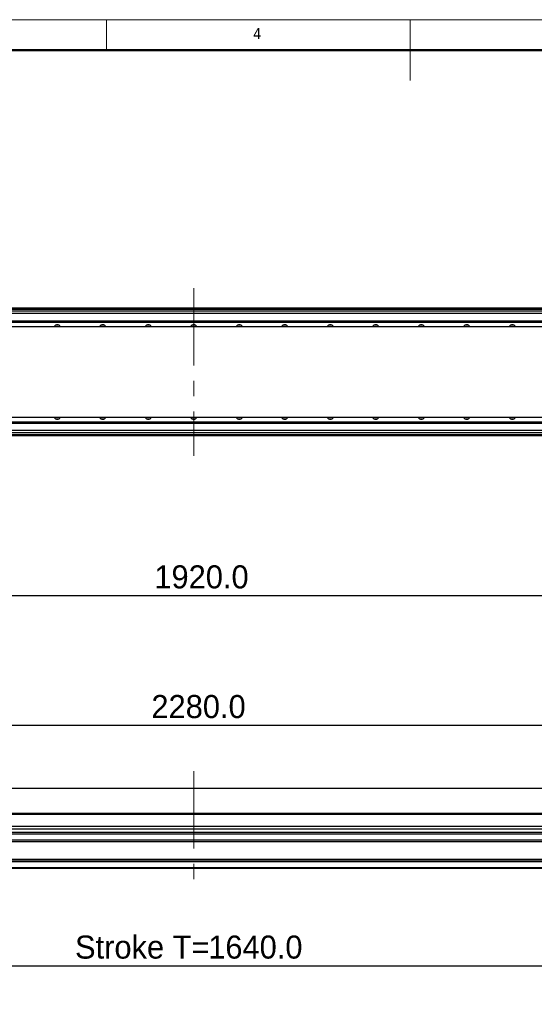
# Model space of a CAD drawing. Header units: millimetres. Extents: x 40 to 3320, y 40 to 2336.
# Tile 11 of 19: x 1165 to 1844, y 1038 to 2336. Entities that reach past the tile are written whole.
import ezdxf

# ---------------------------------------------------------------- set-up
doc = ezdxf.new("R2010")
doc.units = ezdxf.units.MM
doc.header["$LTSCALE"] = 8
doc.linetypes.add('CENTERX2', pattern=[20.32, 12.7, -2.54, 2.54, -2.54])
doc.layers.add('DIMNS', color=7, linetype='Continuous')
doc.styles.add('SLDTEXTSTYLE0', font='Gothic.ttf', dxfattribs={"width": 0.913})
doc.styles.add('SLDTEXTSTYLE7', font='txt')
doc.dimstyles.new('SLDDIMSTYLE1', dxfattribs={"dimtxt": 30.4, "dimasz": 16, "dimexe": 0, "dimexo": 0.0625, "dimgap": 7.6, "dimtad": 2, "dimdec": 1, "dimrnd": 1e-09, "dimzin": 4, "dimdsep": 46, "dimtxsty": 'SLDTEXTSTYLE7', "dimsah": 1, "dimcen": 0.09, "dimadec": 0, "dimazin": 1, "dimtfac": 1, "dimtdec": 1, "dimtofl": 0, "dimtmove": 0, "dimatfit": 3, "dimfxl": 0, "dimfrac": 2, "dimtolj": 1, "dimtzin": 12, "dimarcsym": 0})

# ---------------------------------------------------------------- blocks, each defined once
blk = doc.blocks.new('_D_13')
at = {"layer": 'DIMNS'}
for p, q in [((434.9, 1730.6), (434.9, 1569)), ((2354.9, 1730.6), (2354.9, 1569)), ((434.9, 1577), (2354.9, 1577))]:
    blk.add_line(p, q, dxfattribs=at)
for points in [[(434.9, 1577), (450.9, 1574.6), (450.9, 1579.4)], [(2354.9, 1577), (2338.9, 1579.4), (2338.9, 1574.6)]]:
    blk.add_solid(points, dxfattribs=at)
at = {"layer": 'DIMNS', "insert": (1342.9, 1616.9), "char_height": 30.4, "attachment_point": 1, "style": 'SLDTEXTSTYLE7'}
blk.add_mtext('1920.0', dxfattribs=at)
blk = doc.blocks.new('_D_21')
at = {"layer": 'DIMNS'}
for p, q in [((254.9, 1304.8), (254.9, 1414.2)), ((254.9, 1406.2), (2534.9, 1406.2)), ((2534.9, 1304.8), (2534.9, 1414.2))]:
    blk.add_line(p, q, dxfattribs=at)
for points in [[(254.9, 1406.2), (270.9, 1403.8), (270.9, 1408.6)], [(2534.9, 1406.2), (2518.9, 1408.6), (2518.9, 1403.8)]]:
    blk.add_solid(points, dxfattribs=at)
at = {"layer": 'DIMNS', "insert": (1339, 1446), "char_height": 30.4, "attachment_point": 1, "style": 'SLDTEXTSTYLE7'}
blk.add_mtext('2280.0', dxfattribs=at)
blk = doc.blocks.new('_D_26')
at = {"layer": 'DIMNS'}
for p, q in [((556.4, 1288), (556.4, 1081.2)), ((2196.4, 1284.5), (2196.4, 1081.2)), ((556.4, 1089.2), (2196.4, 1089.2))]:
    blk.add_line(p, q, dxfattribs=at)
for points in [[(556.4, 1089.2), (572.4, 1086.8), (572.4, 1091.6)], [(2196.4, 1089.2), (2180.4, 1091.6), (2180.4, 1086.8)]]:
    blk.add_solid(points, dxfattribs=at)
at = {"layer": 'DIMNS', "char_height": 30.4, "attachment_point": 1, "style": 'SLDTEXTSTYLE7'}
for s, insert in [('Stroke T=', (1238.3, 1129)), ('1640.0', (1413.9, 1129))]:
    blk.add_mtext(s, dxfattribs=dict(at, insert=insert))

msp = doc.modelspace()

# ---------------------------------------------------------------- linework, layer by layer
at = {"color": 7, "linetype": 'Continuous', "lineweight": 18}
for p, q in [((3320, 2336), (40, 2336)), ((1280, 2296), (1280, 2336)), ((1680, 2336), (1680, 2256)), ((80, 2296), (3280, 2296))]:
    msp.add_line(p, q, dxfattribs=at)
at = {"color": 7, "linetype": 'Continuous', "lineweight": 50}
msp.add_line((3280, 2296), (80, 2296), dxfattribs=at)
at = {"color": 7, "linetype": 'Continuous', "lineweight": 25}
for p, q in [((2258.8652493, 1955.7151297), (530.8652045, 1955.7151297)), ((530.8652045, 1955.5151337), (2258.8652493, 1955.5151337)), ((530.8652045, 1955.3151304), (2258.8652493, 1955.3151304)), ((2258.8652493, 1955.2151287), (530.8652045, 1955.2151287)), ((2258.8652493, 1954.2151341), (530.8652045, 1954.2151341)), ((2229.8652054, 1951.7199943), (559.8652484, 1951.7199943)), ((562.6615407, 1937.5180328), (2229.8652054, 1937.5180328)), ((562.6937868, 1937.8252351), (2229.8652054, 1937.8252351)), ((562.8076316, 1938.9079312), (2229.8652054, 1938.9079312)), ((562.8398778, 1939.2151335), (2229.8652054, 1939.2151335)), ((287.8652336, 1931.7151295), (2501.8652202, 1931.7151295)), ((2501.8652202, 1811.7151322), (287.8652336, 1811.7151322)), ((559.8652484, 1805.9122288), (2227.0689131, 1805.9122288)), ((559.8652484, 1805.6050265), (2227.036667, 1805.6050265)), ((559.8652484, 1804.5223305), (2226.9228222, 1804.5223305)), ((559.8652484, 1804.2151281), (2226.890576, 1804.2151281)), ((2229.8652054, 1791.7102674), (559.8652484, 1791.7102674)), ((2224.3652465, 1787.7151319), (563.3652331, 1787.7151319)), ((2224.56522, 1322.8522981), (563.3652331, 1322.8522981)), ((2224.3652465, 1322.6522947), (563.3652331, 1322.6522947)), ((2344.865215, 1289.6523023), (444.8652388, 1289.6523023)), ((2229.8652054, 1289.653554), (574.8652341, 1289.653554)), ((2314.8652436, 1272.6491908), (474.8652102, 1272.6491908)), ((2522.8652479, 1264.9884516), (266.8652059, 1264.9884516)), ((2522.8652479, 1262.3903746), (266.8652059, 1262.3903746)), ((2314.8652436, 1269.2491928), (474.8652102, 1269.2491928)), ((2522.8652479, 1254.8848199), (266.8652059, 1254.8848199)), ((2522.8652479, 1252.2867465), (266.8652059, 1252.2867465)), ((2522.8652479, 1229.152298), (266.8652059, 1229.152298)), ((2522.8652479, 1227.1522976), (266.8652059, 1227.1522976)), ((2522.8652479, 1226.1522984), (266.8652059, 1226.1522984)), ((2522.8652479, 1218.152298), (266.8652059, 1218.152298)), ((2522.8652479, 1217.1522979), (266.8652059, 1217.1522979))]:
    msp.add_line(p, q, dxfattribs=at)
at = {"color": 8, "linetype": 'Continuous', "lineweight": 25}
for p, q in [((2229.8652054, 1948.7199956), (559.8652484, 1948.7199956)), ((2229.8652054, 1794.710266), (559.8652484, 1794.710266)), ((2224.3652465, 1788.715134), (563.3652331, 1788.715134)), ((2344.865215, 1288.6523003), (444.8652388, 1288.6523003))]:
    msp.add_line(p, q, dxfattribs=at)
at = {"color": 7, "linetype": 'Continuous', "lineweight": 25, "flags": 128}
for points in [[(1213.2069142, 1931.7151295), (1213.8391705, 1932.034208), (1214.8652197, 1932.2151305)], [(1214.8652197, 1932.2151305), (1215.8912839, 1932.034208), (1216.5235402, 1931.7151295)], [(1273.2069166, 1931.7151295), (1273.8391654, 1932.034208), (1274.8652296, 1932.2151305)], [(1274.8652296, 1932.2151305), (1275.8912863, 1932.034208), (1276.5235351, 1931.7151295)], [(1333.2069153, 1931.7151295), (1333.8391678, 1932.034208), (1334.8652282, 1932.2151305)], [(1334.8652282, 1932.2151305), (1335.8912887, 1932.034208), (1336.5235375, 1931.7151295)], [(1393.2069156, 1931.7151295), (1393.8391665, 1932.034208), (1394.8652269, 1932.2151305)], [(1394.8652269, 1932.2151305), (1395.8912873, 1932.034208), (1396.5235382, 1931.7151295)], [(1453.2069163, 1931.7151295), (1453.8391651, 1932.034208), (1454.8652256, 1932.2151305)], [(1454.8652256, 1932.2151305), (1455.891286, 1932.034208), (1456.5235385, 1931.7151295)], [(1513.2069187, 1931.7151295), (1513.8391675, 1932.034208), (1514.8652242, 1932.2151305)], [(1514.8652242, 1932.2151305), (1515.8912884, 1932.034208), (1516.5235372, 1931.7151295)], [(1573.2069136, 1931.7151295), (1573.8391699, 1932.034208), (1574.8652341, 1932.2151305)], [(1574.8652341, 1932.2151305), (1575.8912833, 1932.034208), (1576.5235396, 1931.7151295)], [(1633.206916, 1931.7151295), (1633.8391723, 1932.034208), (1634.8652215, 1932.2151305)], [(1634.8652215, 1932.2151305), (1635.8912857, 1932.034208), (1636.523542, 1931.7151295)], [(1693.2069184, 1931.7151295), (1693.8391747, 1932.034208), (1694.8652388, 1932.2151305)], [(1694.8652388, 1932.2151305), (1695.8912732, 1932.034208), (1696.5235294, 1931.7151295)], [(1753.2069208, 1931.7151295), (1753.839177, 1932.034208), (1754.8652412, 1932.2151305)], [(1754.8652412, 1932.2151305), (1755.8912756, 1932.034208), (1756.5235318, 1931.7151295)], [(1813.2069232, 1931.7151295), (1813.8391794, 1932.034208), (1814.8652138, 1932.2151305)], [(1814.8652138, 1932.2151305), (1815.8912779, 1932.034208), (1816.5235342, 1931.7151295)], [(1214.8652197, 1811.2151311), (1213.8391705, 1811.3960536), (1213.2069142, 1811.7151322)], [(1216.5235402, 1811.7151322), (1215.8912839, 1811.3960536), (1214.8652197, 1811.2151311)], [(1274.8652296, 1811.2151311), (1273.8391654, 1811.3960536), (1273.2069166, 1811.7151322)], [(1276.5235351, 1811.7151322), (1275.8912863, 1811.3960536), (1274.8652296, 1811.2151311)], [(1334.8652282, 1811.2151311), (1333.8391678, 1811.3960536), (1333.2069153, 1811.7151322)], [(1336.5235375, 1811.7151322), (1335.8912887, 1811.3960536), (1334.8652282, 1811.2151311)], [(1394.8652269, 1811.2151311), (1393.8391665, 1811.3960536), (1393.2069156, 1811.7151322)], [(1396.5235382, 1811.7151322), (1395.8912873, 1811.3960536), (1394.8652269, 1811.2151311)], [(1454.8652256, 1811.2151311), (1453.8391651, 1811.3960536), (1453.2069163, 1811.7151322)], [(1456.5235385, 1811.7151322), (1455.891286, 1811.3960536), (1454.8652256, 1811.2151311)], [(1514.8652242, 1811.2151311), (1513.8391675, 1811.3960536), (1513.2069187, 1811.7151322)], [(1516.5235372, 1811.7151322), (1515.8912884, 1811.3960536), (1514.8652242, 1811.2151311)], [(1574.8652341, 1811.2151311), (1573.8391699, 1811.3960536), (1573.2069136, 1811.7151322)], [(1576.5235396, 1811.7151322), (1575.8912833, 1811.3960536), (1574.8652341, 1811.2151311)], [(1634.8652215, 1811.2151311), (1633.8391723, 1811.3960536), (1633.206916, 1811.7151322)], [(1636.523542, 1811.7151322), (1635.8912857, 1811.3960536), (1634.8652215, 1811.2151311)], [(1694.8652388, 1811.2151311), (1693.8391747, 1811.3960536), (1693.2069184, 1811.7151322)], [(1696.5235294, 1811.7151322), (1695.8912732, 1811.3960536), (1694.8652388, 1811.2151311)], [(1754.8652412, 1811.2151311), (1753.839177, 1811.3960536), (1753.2069208, 1811.7151322)], [(1756.5235318, 1811.7151322), (1755.8912756, 1811.3960536), (1754.8652412, 1811.2151311)], [(1814.8652138, 1811.2151311), (1813.8391794, 1811.3960536), (1813.2069232, 1811.7151322)], [(1816.5235342, 1811.7151322), (1815.8912779, 1811.3960536), (1814.8652138, 1811.2151311)]]:
    msp.add_lwpolyline(points, dxfattribs=at)
at = {"color": 7, "linetype": 'Continuous', "lineweight": 25}
for centre, start, end in [((1214.8652269, 1929.2151301), 90, 148.2431266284), ((1214.8652269, 1929.2151301), 31.7568733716, 90), ((1274.8652269, 1929.2151301), 90, 148.2431266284), ((1274.8652269, 1929.2151301), 31.7568733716, 90), ((1334.8652269, 1929.2151301), 90, 148.2431266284), ((1334.8652269, 1929.2151301), 31.7568733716, 90), ((1394.8652269, 1929.2151301), 90, 148.2431266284), ((1394.8652269, 1929.2151301), 31.7568733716, 90), ((1454.8652269, 1929.2151301), 90, 148.2431266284), ((1454.8652269, 1929.2151301), 31.7568733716, 90), ((1514.8652269, 1929.2151301), 90, 148.2431266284), ((1514.8652269, 1929.2151301), 31.7568733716, 90), ((1574.8652269, 1929.2151301), 90, 148.2431266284), ((1574.8652269, 1929.2151301), 31.7568733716, 90), ((1634.8652269, 1929.2151301), 90, 148.2431266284), ((1634.8652269, 1929.2151301), 31.7568733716, 90), ((1694.8652269, 1929.2151301), 90, 148.2431266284), ((1694.8652269, 1929.2151301), 31.7568733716, 90), ((1754.8652269, 1929.2151301), 90, 148.2431266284), ((1754.8652269, 1929.2151301), 31.7568733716, 90), ((1814.8652269, 1929.2151301), 90, 148.2431266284), ((1814.8652269, 1929.2151301), 31.7568733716, 90), ((1214.8652269, 1814.2151315), 211.756873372, 270), ((1214.8652269, 1814.2151315), 270, 328.243126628), ((1274.8652269, 1814.2151315), 211.756873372, 270), ((1274.8652269, 1814.2151315), 270, 328.243126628), ((1334.8652269, 1814.2151315), 211.756873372, 270), ((1334.8652269, 1814.2151315), 270, 328.243126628), ((1394.8652269, 1814.2151315), 211.756873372, 270), ((1394.8652269, 1814.2151315), 270, 328.243126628), ((1454.8652269, 1814.2151315), 211.756873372, 270), ((1454.8652269, 1814.2151315), 270, 328.243126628), ((1514.8652269, 1814.2151315), 211.756873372, 270), ((1514.8652269, 1814.2151315), 270, 328.243126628), ((1574.8652269, 1814.2151315), 211.756873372, 270), ((1574.8652269, 1814.2151315), 270, 328.243126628), ((1634.8652269, 1814.2151315), 211.756873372, 270), ((1634.8652269, 1814.2151315), 270, 328.243126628), ((1694.8652269, 1814.2151315), 211.756873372, 270), ((1694.8652269, 1814.2151315), 270, 328.243126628), ((1754.8652269, 1814.2151315), 211.756873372, 270), ((1754.8652269, 1814.2151315), 270, 328.243126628), ((1814.8652269, 1814.2151315), 211.756873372, 270), ((1814.8652269, 1814.2151315), 270, 328.243126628)]:
    msp.add_arc(centre, 4.75, start, end, dxfattribs=at)
at = {"layer": 'DIMNS', "linetype": 'CENTERX2', "lineweight": 18}
for p, q in [((1394.8652269, 1982.0151308), (1394.8652269, 1761.4151308)), ((1394.8652269, 1345.452298), (1394.8652269, 1196.7488585))]:
    msp.add_line(p, q, dxfattribs=at)

# ---------------------------------------------------------------- texts
at = {"color": 7, "linetype": 'Continuous', "lineweight": 0, "insert": (1473.3333333, 2325.1704848), "char_height": 14.8166667, "attachment_point": 1, "style": 'SLDTEXTSTYLE0'}
msp.add_mtext('4', dxfattribs=at)

# ---------------------------------------------------------------- dimensions: what is measured, and where the dimension line sits
at = {"layer": 'DIMNS'}
dim = msp.add_linear_dim(base=(2354.8652269, 1576.9958158), p1=(434.8652269, 1740.7151308), p2=(2354.8652269, 1740.7151308), dimstyle='SLDDIMSTYLE1', dxfattribs=at)
dim.commit()
dim.dimension.update_dxf_attribs({"geometry": '_D_13', "text_midpoint": (1402.2959873, 1576.9958158), "dimtype": 160})
dim = msp.add_linear_dim(base=(2534.8652269, 1406.152298), p1=(254.8652269, 1294.652298), p2=(2534.8652269, 1294.652298), angle=0, dimstyle='SLDDIMSTYLE1', dxfattribs=at)
dim.commit()
dim.dimension.update_dxf_attribs({"geometry": '_D_21', "text_midpoint": (1398.4063755, 1406.152298), "dimtype": 160})
dim = msp.add_linear_dim(base=(2196.3652269, 1089.152298), p1=(556.3652269, 1298.152303), p2=(2196.3652269, 1294.652303), text='Stroke T=<>', dimstyle='SLDDIMSTYLE1', dxfattribs=at)
dim.commit()
dim.dimension.update_dxf_attribs({"geometry": '_D_26', "text_midpoint": (1385.4848452, 1089.152298), "dimtype": 160})

doc.saveas('drawing.dxf')
